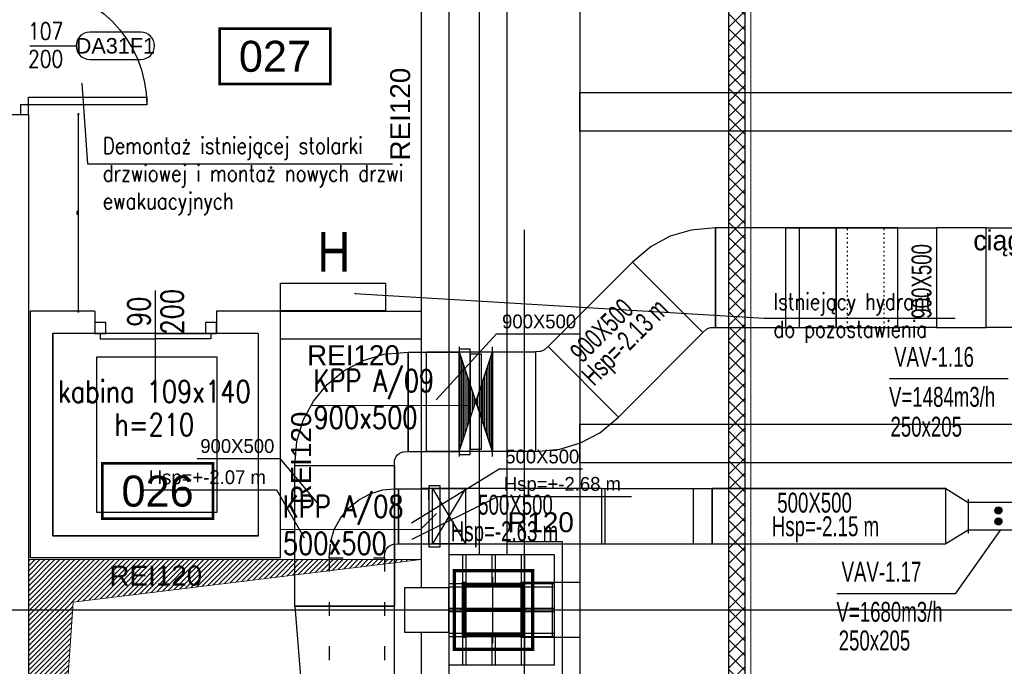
# Model space of a CAD drawing. Header units: centimetres. Extents: x -228435 to 46820, y -89367 to 152985.
# Tile 48 of 252: x -62818 to -53918, y 40490 to 46336. Entities that reach past the tile are written whole.
import ezdxf
from ezdxf.enums import TextEntityAlignment as Align

# ---------------------------------------------------------------- set-up
doc = ezdxf.new("R2010")
doc.units = ezdxf.units.CM
doc.header["$LTSCALE"] = 50
doc.header["$PDMODE"] = 35
doc.header["$PDSIZE"] = 0.1
for name, pattern in [('CADVENT_BELOW_FLOOR', [7.5, 6, -1.5]), ('CADVENT_HIDDEN', [0.8, 0.25, -0.55]), ('Kondygnacja  -0_5$0$HIDDEN', [9.525, 6.35, -3.175]), ('Kondygnacja  -0_5$0$HIDDEN2', [4.7625, 3.175, -1.5875]), ('Osie rzutów$0$DASHDOT2', [12.7, 6.35, -3.175, 0, -3.175])]:
    doc.linetypes.add(name, pattern=pattern)
doc.layers.get('0').update_dxf_attribs({"color": 8})
doc.layers.get('DEFPOINTS').update_dxf_attribs({"color": 8})
for name, color, linetype in [('01-103-Went PP_poziom-0_5$0$L_Nawiew', 3, 'Continuous'), ('bgde-nawiewEXP', 1, 'Continuous'), ('bgde-nawiewHIDDEN', 1, 'Continuous'), ('bgde-tekst', 7, 'Continuous'), ('bgde-wywiewEXP', 5, 'Continuous'), ('bgde-wywiewHIDDEN', 5, 'Continuous'), ('bgde_redukcja', 3, 'Continuous'), ('bgde_VAV', 7, 'Continuous'), ('bgde_wymiary tłumik VAV', 7, 'Continuous'), ('Kondygnacja  -0_5$0$ARCH_GK', 8, 'Continuous'), ('Kondygnacja  -0_5$0$ARCH_HYDRANTY', 8, 'Continuous'), ('Kondygnacja  -0_5$0$ARCH_INFO_ETYK_DRZWI', 8, 'Continuous'), ('Kondygnacja  -0_5$0$ARCH_INFO_ETYK_DRZWI_IST', 8, 'Continuous'), ('Kondygnacja  -0_5$0$ARCH_INFO_ODPORNOŚĆ OGNIOWA', 8, 'Continuous'), ('Kondygnacja  -0_5$0$ARCH_INFO_OPISY', 8, 'Continuous'), ('Kondygnacja  -0_5$0$ARCH_INFO_OPISY_IST', 8, 'Continuous'), ('Kondygnacja  -0_5$0$ARCH_KONSTR_POWYŻEJ RZUTU', 8, 'Kondygnacja  -0_5$0$HIDDEN'), ('Kondygnacja  -0_5$0$ARCH_KONSTR_POWYŻEJ RZUTU_IST', 8, 'Kondygnacja  -0_5$0$HIDDEN2'), ('Kondygnacja  -0_5$0$ARCH_MUROWANE_IST', 8, 'Continuous'), ('Kondygnacja  -0_5$0$ARCH_OKŁADZINA', 8, 'Continuous'), ('Kondygnacja  -0_5$0$ARCH_POMOCNICZE', 8, 'Continuous'), ('Kondygnacja  -0_5$0$ARCH_SŁUPY', 8, 'Continuous'), ('Kondygnacja  -0_5$0$ARCH_WIDOK_IST', 8, 'Continuous'), ('Kondygnacja  -0_5$0$ARCH_ŚLUSARKA_DRZWI', 8, 'Continuous'), ('Kondygnacja  -0_5$0$ARCH_ŚLUSARKA_DRZWI_IST', 8, 'Continuous'), ('Kondygnacja  -0_5$0$ARCH_ŻELBET_IST', 8, 'Continuous'), ('Osie rzutów$0$ARCH_INFO_OSIE_IST', 8, 'Osie rzutów$0$DASHDOT2'), ('Osie rzutów$0$ARCH_INFO_OSIE_OPISY_IST', 8, 'Continuous'), ('Pomieszczenia -05$0$ARCH_INFO_AREA_ETYKIETY_200', 8, 'Continuous')]:
    doc.layers.add(name, color=color, linetype=linetype)
for name, color, linetype, lineweight in [('bgde_AJ_specyfikacja', 2, 'Continuous', 30), ('bgde_klapy opis', 2, 'Continuous', 20), ('bgde_klapy p.poż.', 240, 'Continuous', 30), ('Kondygnacja  -0_5$0$ARCH_INFO_WYMIARY', 8, 'Continuous', 9), ('Kondygnacja  -0_5$0$ARCH_WIDOK', 8, 'Continuous', 13)]:
    doc.layers.add(name, color=color, linetype=linetype, lineweight=lineweight)
doc.styles.add('Kondygnacja  -0_5$0$Arial', font='ARIAL.TTF')
doc.styles.add('Kondygnacja  -0_5$0$EtykietaPow01', font='ARIALN.TTF')
doc.styles.add('Kondygnacja  -0_5$0$Romans', font='Romans.shx', dxfattribs={"width": 0.7})
doc.styles.add('Kondygnacja  -0_5$0$ROMANS-50-CM', font='romans.shx', dxfattribs={"width": 0.8, "height": 10})
doc.styles.add('Kondygnacja  -0_5$0$Standard', font='txt')
doc.styles.add('Pomieszczenia -05$0$Arial', font='ARIAL.TTF')
doc.styles.add('st rom', font='Romans.shx', dxfattribs={"width": 0.8})
doc.dimstyles.new('Kondygnacja  -0_5$0$ISO-25', dxfattribs={"dimtxt": 2.5, "dimasz": 2.5, "dimexe": 1.25, "dimexo": 0.625, "dimtad": 1, "dimtxsty": 'Kondygnacja  -0_5$0$Standard', "dimcen": 2.5, "dimadec": 0, "dimazin": 0, "dimtfac": 1, "dimtmove": 0, "dimatfit": 3, "dimfxl": 0, "dimarcsym": 0})
doc.dimstyles.new('Kondygnacja  -0_5$0$Wymiary 1-100', dxfattribs={"dimtxt": 12, "dimasz": 10, "dimexe": 5, "dimexo": 0, "dimgap": 4, "dimtad": 1, "dimrnd": 0.5, "dimzin": 12, "dimdsep": 46, "dimtxsty": 'Kondygnacja  -0_5$0$Romans', "dimblk": 'Kondygnacja  -0_5$0$_Oblique', "dimcen": 10, "dimdle": 10, "dimclrt": 55, "dimazin": 0, "dimtfac": 1, "dimtmove": 1, "dimatfit": 3, "dimfxl": 0, "dimtolj": 1, "dimtzin": 0, "dimarcsym": 0})
pattern_1 = [(45, (-6220.6425, -6150), (-0.67351921, 0.67351921), [])]

# ---------------------------------------------------------------- blocks, each defined once
blk = doc.blocks.new('Osie rzutów')
at = {"layer": 'Osie rzutów$0$ARCH_INFO_OSIE_IST', "ltscale": 10}
for p, q in [((6200, 12510), (6200, 4800)), ((6200, 12510), (6200, 4571.18)), ((6260, 12510), (6260, 4623.26)), ((6260, 8570), (6260, 8630)), ((4436.04, 8600), (15156.54, 8600)), ((6290, 8600), (6230, 8600))]:
    blk.add_line(p, q, dxfattribs=at)
blk = doc.blocks.new('Kondygnacja  -0_5$0$T-drzwi_prawe-200')
at = {"layer": 'Kondygnacja  -0_5$0$ARCH_INFO_ETYK_DRZWI'}
blk.add_line((0, 0), (60, 0), dxfattribs=at)
blk.add_lwpolyline([(143.7, 17.5), (77.5, 17.5, 1), (77.5, -17.5), (143.7, -17.5, 1)], format="xyb", close=True, dxfattribs=at)
at = {"layer": 'Kondygnacja  -0_5$0$ARCH_INFO_ETYK_DRZWI', "color": 1, "style": 'Kondygnacja  -0_5$0$Arial'}
blk.add_attdef('ADS_DRZWI:ODPORNOŚĆ_OGNIOWA', text='', height=20, rotation=90, dxfattribs=at).set_placement((-25.5, 0.1), align=Align.BOTTOM_CENTER)
at = {"layer": 'Kondygnacja  -0_5$0$ARCH_INFO_ETYK_DRZWI', "style": 'Kondygnacja  -0_5$0$Romans', "width": 0.8}
for tag, p in [('ADS_DRZWI:SZEROKOŚĆ', (20.5, 8)), ('ADS_DRZWI:WYSOKOŚĆ', (20.5, -28))]:
    blk.add_attdef(tag, text='', height=22, dxfattribs=at).set_placement(p, align=Align.CENTER)
at = {"layer": 'Kondygnacja  -0_5$0$ARCH_INFO_ETYK_DRZWI', "style": 'Kondygnacja  -0_5$0$Arial'}
blk.add_attdef('ADS_DRZWI:SYMBOL', text='', height=20, dxfattribs=at).set_placement((110.7, 0), align=Align.MIDDLE)
blk = doc.blocks.new('Kondygnacja  -0_5$0$_Dot')
at = {"color": 0, "linetype": 'ByBlock', "lineweight": -2}
blk.add_line((-0.5, 0), (-1, 0), dxfattribs=at)
at = {"color": 0, "linetype": 'ByBlock', "const_width": 0.5}
blk.add_lwpolyline([(-0.25, 0, 1), (0.25, 0, 1)], format="xyb", close=True, dxfattribs=at)
blk = doc.blocks.new('Kondygnacja  -0_5$0$_Oblique')
at = {"color": 0, "linetype": 'ByBlock', "lineweight": -2}
blk.add_line((-0.5, -0.5), (0.5, 0.5), dxfattribs=at)
blk = doc.blocks.new('*D148')
at = {"layer": 'DEFPOINTS', "color": 0}
for p in [(-59190, 47690), (5862.4, 47690), (6190, 43700)]:
    blk.add_point(p, dxfattribs=at)
at = {"layer": 'Kondygnacja  -0_5$0$ARCH_INFO_WYMIARY', "color": 0, "lineweight": -2}
for p, q in [((5854.4, 47690), (5867.4, 47690)), ((5862.4, 43690), (5862.4, 47700)), ((5870.4, 43700), (5857.4, 43700))]:
    blk.add_line(p, q, dxfattribs=at)
at = {"layer": 'Kondygnacja  -0_5$0$ARCH_INFO_WYMIARY', "color": 0, "lineweight": -2, "xscale": 10, "yscale": 10, "zscale": 10}
for p, rotation in [((5862.4, 47690), 90), ((5862.4, 43700), 270)]:
    blk.add_blockref('Kondygnacja  -0_5$0$_Oblique', p, dxfattribs=dict(at, rotation=rotation))
at = {"layer": 'Kondygnacja  -0_5$0$ARCH_INFO_WYMIARY', "color": 55, "insert": (5852.4, 45695), "char_height": 12, "attachment_point": 5, "rotation": 90, "style": 'Kondygnacja  -0_5$0$Romans'}
blk.add_mtext('\\A1;3990', dxfattribs=at)
blk = doc.blocks.new('*D149')
at = {"layer": 'DEFPOINTS', "color": 0}
for p in [(-62740, 45480), (-62286.1, 45480), (-62720, 43700)]:
    blk.add_point(p, dxfattribs=at)
at = {"layer": 'Kondygnacja  -0_5$0$ARCH_INFO_WYMIARY', "color": 0, "lineweight": -2}
for p, q in [((-62286.1, 43690), (-62286.1, 45490)), ((-62294.1, 45480), (-62281.1, 45480)), ((-62294.1, 43700), (-62281.1, 43700))]:
    blk.add_line(p, q, dxfattribs=at)
at = {"layer": 'Kondygnacja  -0_5$0$ARCH_INFO_WYMIARY', "color": 0, "lineweight": -2, "xscale": 10, "yscale": 10, "zscale": 10}
for p, rotation in [((-62286.1, 45480), 90), ((-62286.1, 43700), 270)]:
    blk.add_blockref('Kondygnacja  -0_5$0$_Oblique', p, dxfattribs=dict(at, rotation=rotation))
at = {"layer": 'Kondygnacja  -0_5$0$ARCH_INFO_WYMIARY', "color": 55, "insert": (-62296.1, 44590), "char_height": 12, "attachment_point": 5, "rotation": 90, "style": 'Kondygnacja  -0_5$0$Romans'}
blk.add_mtext('\\A1;1780', dxfattribs=at)
blk = doc.blocks.new('Kondygnacja  -0_5$0$słup 6.8.41')
at = {"layer": 'Kondygnacja  -0_5$0$ARCH_SŁUPY'}
h = blk.add_hatch(dxfattribs=at)
h.set_pattern_fill('ANSI31', color=256, scale=0.3, style=0)
h.set_pattern_definition(pattern_1)
h.paths.add_polyline_path([(14.82, 75), (11.82, 75), (11.82, 25), (14.82, 25)])
h = blk.add_hatch(dxfattribs=at)
h.set_pattern_fill('ANSI31', color=256, scale=0.3, style=0)
h.set_pattern_definition(pattern_1)
h.paths.add_polyline_path([(64.82, 71), (64.82, 74), (14.82, 74), (14.82, 71)])
h = blk.add_hatch(dxfattribs=at)
h.set_pattern_fill('ANSI31', color=256, scale=0.3, style=0)
h.set_pattern_definition(pattern_1)
h.paths.add_polyline_path([(67.82, 75), (64.82, 75), (64.82, 25), (67.82, 25)])
h = blk.add_hatch(dxfattribs=at)
h.set_pattern_fill('ANSI31', color=256, scale=0.3, style=0)
h.set_pattern_definition(pattern_1)
h.paths.add_polyline_path([(64.82, 48.5), (64.82, 51.5), (14.82, 51.5), (14.82, 48.5)])
h = blk.add_hatch(dxfattribs=at)
h.set_pattern_fill('ANSI31', color=256, scale=0.3, style=0)
h.set_pattern_definition(pattern_1)
h.paths.add_polyline_path([(64.82, 26), (64.82, 29), (14.82, 29), (14.82, 26)])
at = {"layer": 'Kondygnacja  -0_5$0$ARCH_POMOCNICZE'}
blk.add_lwpolyline([(94.82, 100), (94.82, 0), (-0.18, 0), (-0.18, 100)], close=True, dxfattribs=at)
for points in [[(11.82, 100), (11.82, 75)], [(14.82, 100), (14.82, 75)], [(38.32, 100), (38.32, 74)], [(41.32, 100), (41.32, 74)], [(64.82, 100), (64.82, 75)], [(67.82, 100), (67.82, 75)], [(-0.18, 74), (11.82, 74)], [(67.82, 74), (94.82, 74)], [(-0.18, 71), (11.82, 71)], [(67.82, 71), (94.82, 71)], [(-0.18, 51.5), (11.82, 51.5)], [(-0.18, 48.5), (11.82, 48.5)], [(67.82, 51.5), (94.82, 51.5)], [(67.82, 48.5), (94.82, 48.5)], [(-0.18, 29), (11.82, 29)], [(67.82, 29), (94.82, 29)], [(-0.18, 26), (11.82, 26)], [(11.82, 25), (11.82, 0)], [(14.82, 25), (14.82, 0)], [(38.32, 26), (38.32, 0)], [(41.32, 26), (41.32, 0)], [(64.82, 25), (64.82, 0)], [(67.82, 26), (94.82, 26)], [(67.82, 25), (67.82, 0)]]:
    blk.add_lwpolyline(points, dxfattribs=at)
at = {"layer": 'Kondygnacja  -0_5$0$ARCH_SŁUPY'}
for p, q in [((14.82, 51.5), (64.82, 51.5)), ((64.82, 48.5), (14.82, 48.5))]:
    blk.add_line(p, q, dxfattribs=at)
at = {"layer": 'Kondygnacja  -0_5$0$ARCH_SŁUPY', "const_width": 3}
blk.add_lwpolyline([(4.32, 85.5), (75.32, 85.5), (75.32, 14.5), (4.32, 14.5)], close=True, dxfattribs=at)
at = {"layer": 'Kondygnacja  -0_5$0$ARCH_SŁUPY'}
for points in [[(11.82, 75), (14.82, 75), (14.82, 25), (11.82, 25)], [(64.82, 75), (67.82, 75), (67.82, 25), (64.82, 25)]]:
    blk.add_lwpolyline(points, close=True, dxfattribs=at)
for points in [[(64.82, 74), (14.82, 74)], [(14.82, 71), (64.82, 71)], [(64.82, 29), (14.82, 29)], [(14.82, 26), (64.82, 26)]]:
    blk.add_lwpolyline(points, dxfattribs=at)
blk = doc.blocks.new('Kondygnacja  -0_5$0$konstrukcja istniejąca -0.5')
at = {"layer": 'Kondygnacja  -0_5$0$ARCH_KONSTR_POWYŻEJ RZUTU_IST', "ltscale": 10}
for p, q in [((6288.46, 4975), (6288.46, 12225)), ((6288.46, 8575), (6288.46, 8625)), ((6288.46, 8625), (6338.46, 8625)), ((6338.46, 8575), (6288.46, 8575))]:
    blk.add_line(p, q, dxfattribs=at)
for points in [[(6338.46, 9775), (6338.46, 8625)], [(7382, 9032.89), (6338.46, 9032.89), (6338.46, 9067.89), (7382, 9067.89)], [(6313.46, 8625), (6313.46, 8575)], [(6338.46, 8625), (6338.46, 8575)], [(6338.46, 8575), (6338.46, 7425)]]:
    blk.add_lwpolyline(points, dxfattribs=at)
at = {"layer": 'Kondygnacja  -0_5$0$ARCH_KONSTR_POWYŻEJ RZUTU_IST', "ltscale": 10, "elevation": 0}
blk.add_lwpolyline([(7382, 8732.89), (6338.46, 8732.89), (6338.46, 8767.89), (7382, 8767.89)], dxfattribs=at)
blk = doc.blocks.new('Pomieszczenia -05$0$etykieta_numer')
at = {"color": 0, "linetype": 'ByBlock', "const_width": 2.44}
blk.add_lwpolyline([(-50, -50), (-50, 0), (50, 0), (50, -50)], close=True, dxfattribs=at)
at = {"color": 0, "linetype": 'ByBlock', "style": 'Pomieszczenia -05$0$Arial'}
blk.add_attdef('AECAREA:NUMBER', text='', height=28, dxfattribs=at).set_placement((0, -25), align=Align.MIDDLE)
blk = doc.blocks.new('06')
at = {"layer": 'bgde_VAV', "color": 3, "linetype": 'Continuous', "lineweight": -2}
for p, q in [((-54870.1, 68405), (-54870.1, 68375)), ((-54870.1, 68375), (-54870.1, 68125)), ((-54320.1, 68375), (-54320.1, 68405)), ((-54320.1, 68125), (-54320.1, 68375)), ((-54870.1, 68125), (-54870.1, 68095)), ((-54320.1, 68095), (-54320.1, 68125))]:
    blk.add_line(p, q, dxfattribs=at)
at = {"layer": 'bgde_VAV', "color": 3, "linetype": 'ByBlock', "lineweight": -2}
for p, q in [((-54320.1, 68375), (-54870.1, 68375)), ((-54320.1, 68125), (-54870.1, 68125))]:
    blk.add_line(p, q, dxfattribs=at)
at = {"layer": 'bgde_VAV', "color": 3, "linetype": 'Continuous', "lineweight": -3}
for p, q in [((-54595.1, 68303.2), (-54627.1, 68303.2)), ((-54595.1, 68303.2), (-54625.5, 68313.1)), ((-54595.1, 68303.2), (-54625.5, 68293.3)), ((-54595.1, 68303.2), (-54621, 68322)), ((-54595.1, 68303.2), (-54621, 68284.4)), ((-54595.1, 68303.2), (-54613.9, 68329.1)), ((-54595.1, 68303.2), (-54613.9, 68277.3)), ((-54595.1, 68303.2), (-54605, 68333.7)), ((-54595.1, 68303.2), (-54605, 68272.8)), ((-54595.1, 68303.2), (-54595.1, 68335.2)), ((-54595.1, 68303.2), (-54585.2, 68333.7)), ((-54595.1, 68303.2), (-54576.3, 68329.1)), ((-54595.1, 68303.2), (-54569.2, 68322)), ((-54595.1, 68303.2), (-54564.7, 68313.1)), ((-54595.1, 68303.2), (-54563.1, 68303.2)), ((-54595.1, 68303.2), (-54564.7, 68293.3)), ((-54595.1, 68303.2), (-54569.2, 68284.4)), ((-54595.1, 68303.2), (-54576.3, 68277.3)), ((-54595.1, 68303.2), (-54585.2, 68272.8)), ((-54595.1, 68303.2), (-54595.1, 68271.2)), ((-54595.1, 68203.2), (-54627.1, 68203.2)), ((-54595.1, 68203.2), (-54625.5, 68213.1)), ((-54595.1, 68203.2), (-54625.5, 68193.3)), ((-54595.1, 68203.2), (-54621, 68222)), ((-54595.1, 68203.2), (-54621, 68184.4)), ((-54595.1, 68203.2), (-54613.9, 68229.1)), ((-54595.1, 68203.2), (-54613.9, 68177.3)), ((-54595.1, 68203.2), (-54605, 68233.7)), ((-54595.1, 68203.2), (-54605, 68172.8)), ((-54595.1, 68203.2), (-54595.1, 68235.2)), ((-54595.1, 68203.2), (-54585.2, 68233.7)), ((-54595.1, 68203.2), (-54576.3, 68229.1)), ((-54595.1, 68203.2), (-54569.2, 68222)), ((-54595.1, 68203.2), (-54564.7, 68213.1)), ((-54595.1, 68203.2), (-54563.1, 68203.2)), ((-54595.1, 68203.2), (-54564.7, 68193.3)), ((-54595.1, 68203.2), (-54569.2, 68184.4)), ((-54595.1, 68203.2), (-54576.3, 68177.3)), ((-54595.1, 68203.2), (-54585.2, 68172.8)), ((-54595.1, 68203.2), (-54595.1, 68171.2))]:
    blk.add_line(p, q, dxfattribs=at)
for centre in [(-54595.1, 68303.2), (-54595.1, 68203.2)]:
    blk.add_ellipse(centre, major_axis=(32, 0), ratio=1, start_param=-1.570796, end_param=4.712389, dxfattribs=at)
blk = doc.blocks.new('*U501')
at = {"linetype": 'Continuous', "lineweight": -2}
for p, q in [((-150, 450), (-150, 495)), ((-150, -450), (-150, 450)), ((150, 495), (150, 450)), ((150, 450), (150, -450)), ((-150, -495), (-150, -450)), ((150, -450), (150, -495))]:
    blk.add_line(p, q, dxfattribs=at)
at = {"linetype": 'Continuous', "lineweight": -3}
for p, q in [((-150, -450), (150, 450)), ((150, -450), (-150, 450)), ((-142.875, -428.625), (-142.875, 428.625)), ((-127, -381), (-127, 381)), ((-50, 430), (50, 430)), ((-50, -430), (-50, 430)), ((50, 430), (50, -430)), ((127, -381), (127, 381)), ((142.875, -428.625), (142.875, 428.625)), ((-111.125, -333.375), (-111.125, 333.375)), ((-95.25, -285.75), (-95.25, 285.75)), ((95.25, -285.75), (95.25, 285.75)), ((111.125, -333.375), (111.125, 333.375)), ((-79.375, -238.125), (-79.375, 238.125)), ((-63.5, -190.5), (-63.5, 190.5)), ((63.5, -190.5), (63.5, 190.5)), ((79.375, -238.125), (79.375, 238.125)), ((-47.625, -142.875), (-47.625, 142.875)), ((-31.75, -95.25), (-31.75, 95.25)), ((31.75, -95.25), (31.75, 95.25)), ((47.625, -142.875), (47.625, 142.875)), ((-15.875, -47.625), (-15.875, 47.625)), ((15.875, -47.625), (15.875, 47.625)), ((50, -430), (-50, -430))]:
    blk.add_line(p, q, dxfattribs=at)
at = {"color": 0, "linetype": 'ByBlock', "lineweight": -2}
for p, q in [((150, 450), (-150, 450)), ((-150, -450), (150, -450))]:
    blk.add_line(p, q, dxfattribs=at)
blk = doc.blocks.new('*a570')
at = {"layer": 'bgde-tekst'}
blk.add_line((0, 0), (749.2, 0), dxfattribs=at)
blk = doc.blocks.new('*a571')
at = {"layer": 'bgde-tekst'}
blk.add_line((0, 0), (749.2, 0), dxfattribs=at)
blk = doc.blocks.new('*a572')
at = {"layer": 'bgde-tekst'}
blk.add_line((0, 0), (749.2, 0), dxfattribs=at)
blk = doc.blocks.new('*a599')
at = {"layer": 'bgde-tekst'}
blk.add_line((0, 0), (1205, 0), dxfattribs=at)
blk = doc.blocks.new('*a600')
at = {"layer": 'bgde-tekst'}
blk.add_line((0, 0), (1205, 0), dxfattribs=at)
blk = doc.blocks.new('A$C093B0ABC')
at = {"layer": 'bgde-nawiewEXP', "linetype": 'CADVENT_BELOW_FLOOR', "elevation": 348}
for points in [[(1080.88, 3730.65), (1082.81, 3752.66), (1088.5, 3771.42), (1097.74, 3788.71), (1110.17, 3803.86), (1125.33, 3816.3), (1142.62, 3825.54), (1161.38, 3831.23), (1183.38, 3833.15), (1183.38, 3743.15), (1229.49, 3743.15)], [(1080.88, 3730.65), (1170.88, 3730.65), (1171.08, 3735.1), (1171.65, 3736.98), (1172.57, 3738.71), (1173.81, 3740.22), (1175.33, 3741.47), (1177.06, 3742.39), (1178.93, 3742.96), (1183.38, 3743.15), (1183.38, 3833.15), (1229.49, 3833.15)], [(1080.88, 3603.45), (1080.88, 3730.65), (1170.88, 3730.65), (1170.88, 3603.45), (1080.88, 3603.45), (1090.88, 3479.43), (1170.88, 3479.43), (1170.88, 3603.45)], [(1080.88, 3603.45), (1170.88, 3603.45), (1170.88, 3730.65)]]:
    blk.add_lwpolyline(points, dxfattribs=at)
blk.add_lwpolyline([(1229.49, 3740.65), (1239.49, 3740.65), (1239.49, 3835.65), (1229.49, 3835.65)], close=True, dxfattribs=at)
at = {"layer": 'bgde-nawiewHIDDEN', "linetype": 'CADVENT_HIDDEN', "elevation": 348}
for points in [[(1229.49, 3740.65), (1239.49, 3740.65), (1239.49, 3835.65), (1229.49, 3835.65)], [(1229.49, 3835.65), (1229.49, 3835.65)], [(1239.49, 3835.65), (1239.49, 3835.65)], [(1229.49, 3740.65), (1229.49, 3740.65)], [(1239.49, 3740.65), (1239.49, 3740.65)]]:
    blk.add_lwpolyline(points, close=True, dxfattribs=at)
blk.add_lwpolyline([(1229.49, 3743.15), (1229.49, 3833.15)], dxfattribs=at)
at = {"layer": 'bgde-tekst', "elevation": 348}
for points in [[(1263.26, 3849.57), (1208.54, 3790.08), (1208.54, 3790.08)], [(1067.39, 3736.92), (1101.92, 3695.67), (1101.92, 3695.67)], [(1266.11, 3727.5), (1186.42, 3678.57), (1186.42, 3678.57)], [(1064.39, 3708.72), (1089.22, 3665.31), (1089.22, 3665.31)], [(1264.81, 3702.69), (1186.73, 3663.55), (1186.73, 3663.55)]]:
    blk.add_lwpolyline(points, dxfattribs=at)
at = {"layer": 'bgde-wywiewEXP', "linetype": 'CADVENT_BELOW_FLOOR', "elevation": 348}
blk.add_lwpolyline([(1202.16, 3657.13), (1212.16, 3657.13), (1212.16, 3712.13), (1202.16, 3712.13)], close=True, dxfattribs=at)
for points in [[(1170.88, 3659.48), (1174.49, 3659.63), (1174.49, 3709.63), (1202.16, 3709.63)], [(1170.88, 3709.34), (1174.49, 3709.63), (1174.49, 3659.63), (1202.16, 3659.63)]]:
    blk.add_lwpolyline(points, dxfattribs=at)
at = {"layer": 'bgde-wywiewHIDDEN', "linetype": 'CADVENT_HIDDEN', "elevation": 348}
for points in [[(1202.16, 3657.13), (1212.16, 3657.13), (1212.16, 3712.13), (1202.16, 3712.13)], [(1202.16, 3712.13), (1202.16, 3712.13)], [(1212.16, 3712.13), (1212.16, 3712.13)], [(1202.16, 3657.13), (1202.16, 3657.13)], [(1212.16, 3657.13), (1212.16, 3657.13)]]:
    blk.add_lwpolyline(points, close=True, dxfattribs=at)
for points in [[(1111.99, 3647.13), (1113.14, 3661.34), (1116.56, 3672.59), (1122.1, 3682.97), (1129.56, 3692.06), (1138.66, 3699.52), (1149.03, 3705.06), (1160.29, 3708.48), (1170.88, 3709.34)], [(1202.16, 3659.63), (1202.16, 3709.63)], [(1111.99, 3647.13), (1161.99, 3647.13), (1162.18, 3651.58), (1162.75, 3653.46), (1163.68, 3655.19), (1164.92, 3656.7), (1166.43, 3657.95), (1168.16, 3658.87), (1170.04, 3659.44), (1170.88, 3659.48)], [(1111.99, 3647.13), (1111.99, 3229.53), (1161.99, 3229.53)], [(1111.99, 3647.13), (1161.99, 3647.13), (1161.99, 3229.53)], [(1161.99, 3647.13), (1161.99, 3647.13)]]:
    blk.add_lwpolyline(points, dxfattribs=at)
at = {"layer": 'bgde-tekst', "xscale": 0.09999999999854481, "yscale": 0.1000000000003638, "zscale": 0.1000000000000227}
for name, p in [('*a570', (1263.26, 3849.57, 348)), ('*a572', (992.47, 3736.92, 348)), ('*a571', (1266.11, 3727.5, 348)), ('*a599', (943.89, 3708.72, 348)), ('*a600', (1264.81, 3702.69, 348))]:
    blk.add_blockref(name, p, dxfattribs=at)
at = {"layer": 'bgde-tekst'}
for s, p in [('900X500', (1268.26, 3854.57, 348)), ('500X500', (1271.11, 3732.5, 348)), ('Hsp=+-2.68 m ', (1269.81, 3707.69, 348))]:
    blk.add_text(s, height=12.5, dxfattribs=at).set_placement(p)
for s, p in [('900X500', (1062.39, 3741.92, 348)), ('Hsp=+-2.07 m ', (1059.39, 3713.72, 348))]:
    blk.add_text(s, height=12.5, dxfattribs=at).set_placement(p, align=Align.RIGHT)

msp = doc.modelspace()

# ---------------------------------------------------------------- hatches: boundary and pattern name
at = {"layer": 'Kondygnacja  -0_5$0$ARCH_GK', "linetype": 'Continuous', "lineweight": -3}
h = msp.add_hatch(dxfattribs=at)
h.set_pattern_fill('ANSI37', color=256, scale=30, style=0)
h.set_pattern_definition([(45, (-121140, -45000), (-67.35192, 67.35192), []), (135, (-121140, -45000), (-67.35192, -67.35192), [])])
h.paths.add_polyline_path([(-56410, 4850), (-56260, 4850), (-56260, 53640), (-56376.667, 53640), (-56410, 53540)], flags=0)
h.paths.add_polyline_path([(-56410, 53740), (-56376.667, 53640), (-56260, 53640), (-56260, 56010), (-56410, 56160)], flags=0)
at = {"layer": 'Kondygnacja  -0_5$0$ARCH_WIDOK'}
h = msp.add_hatch(dxfattribs=at)
h.set_pattern_fill('ANSI31', color=256, scale=10, angle=-180, style=0)
h.set_pattern_definition([(225, (-121140, -26345), (22.45064, -22.45064), [])])
h.paths.add_polyline_path([(-62740, 35200), (-62740, 41455), (-59190, 41455), (-62335.997, 41070.735)])

# ---------------------------------------------------------------- linework, layer by layer
at = {"layer": 'bgde-nawiewEXP', "linetype": 'Continuous'}
for points in [[(-57279.017, 44143.337), (-56642.621, 43506.941), (-56609.789, 43537.056), (-56592.499, 43546.297), (-56573.738, 43551.988), (-56529.228, 43553.91), (-56529.237, 44453.91), (-56749.319, 44434.695), (-56936.914, 44377.789), (-57109.802, 44285.378)], [(-56529.233, 44453.908), (-56529.233, 43553.908), (-55893.228, 43553.908), (-55893.228, 44453.908)], [(-54879.053, 43553.774), (-54879.053, 44453.774), (-54531.999, 44453.774), (-54531.999, 43553.774)], [(-54531.999, 43553.774), (-54081.999, 43553.774), (-54081.999, 44453.774), (-54531.999, 44453.774)], [(-54081.999, 43553.774), (-54081.999, 44453.774), (-52428.018, 44453.774), (-52428.018, 43553.774), (-51978.018, 43603.774), (-51978.018, 44403.774), (-52428.018, 44453.774), (-52428.018, 43553.774)], [(-58041.988, 43380.366), (-57405.592, 42743.969), (-56642.621, 43506.941), (-57279.017, 44143.337)], [(-58155.377, 42433.399), (-57935.285, 42452.613), (-57747.69, 42509.52), (-57574.802, 42601.93), (-57405.594, 42743.964), (-58041.983, 43380.367), (-58074.815, 43350.253), (-58092.105, 43341.011), (-58110.866, 43335.32), (-58155.377, 43333.399)], [(-59140.573, 42433.399), (-59140.573, 43333.399), (-58155.377, 43333.399), (-58155.377, 42433.399)]]:
    msp.add_lwpolyline(points, close=True, dxfattribs=at)
for points in [[(-55893.231, 43553.908), (-55893.231, 43553.868), (-55769.126, 43553.859), (-55769.126, 44453.859), (-55893.231, 44453.868)], [(-55893.228, 44453.901), (-55893.226, 44453.934), (-55336.113, 44453.892), (-55769.126, 44453.859)], [(-55769.126, 43553.859), (-55769.126, 44453.859), (-55336.113, 44453.892), (-55003.156, 44453.816), (-55436.168, 44453.784), (-55436.168, 43553.784), (-54879.056, 43553.742), (-54879.053, 43553.774)], [(-55769.126, 43553.859), (-55436.168, 43553.784), (-55436.168, 44453.784), (-54879.056, 44453.742), (-54879.051, 44453.807), (-55003.156, 44453.816), (-55436.168, 44453.784), (-55769.126, 44453.859)], [(-54879.056, 43553.742), (-54879.056, 44453.742)], [(-54879.051, 44453.774), (-54879.051, 44453.807)], [(-54879.053, 43553.774), (-54879.056, 43553.742)]]:
    msp.add_lwpolyline(points, dxfattribs=at)
at = {"layer": 'bgde-nawiewHIDDEN', "linetype": 'CADVENT_HIDDEN'}
for points in [[(-55893.231, 43553.908), (-55893.231, 44453.868), (-55893.228, 44453.901)], [(-55769.126, 43553.859), (-55336.113, 43553.892), (-55336.113, 44453.892)], [(-55436.168, 43553.784), (-55003.156, 43553.816), (-55003.156, 44453.816)], [(-54879.053, 43553.774), (-54879.051, 43553.807), (-54879.051, 44453.774)]]:
    msp.add_lwpolyline(points, dxfattribs=at)
for points in [[(-54879.053, 44453.774), (-54879.053, 44453.774)], [(-54879.053, 43553.774), (-54879.053, 43553.774)]]:
    msp.add_lwpolyline(points, close=True, dxfattribs=at)
at = {"layer": 'bgde-wywiewEXP', "linetype": 'Continuous'}
for points in [[(-59190.003, 41596.494), (-57556.938, 41596.494), (-57556.938, 42096.494), (-59190.003, 42096.494)], [(-54445.651, 42096.494), (-54245.651, 41971.494), (-54245.651, 41721.494), (-54445.651, 41596.494)]]:
    msp.add_lwpolyline(points, close=True, dxfattribs=at)
for points in [[(-57556.938, 41596.494), (-57556.938, 42096.494), (-56557.428, 42096.494), (-56557.428, 41596.494), (-56557.428, 42096.494), (-54445.651, 42096.494)], [(-57526.938, 41596.494), (-57526.938, 42096.494)], [(-56725.772, 41596.494), (-56725.772, 42096.494)], [(-54445.651, 42096.494), (-56557.428, 42096.494)], [(-57556.938, 41596.494), (-54445.651, 41596.494)]]:
    msp.add_lwpolyline(points, dxfattribs=at)
at = {"layer": 'bgde_klapy opis'}
for p, q in [((-60175.336, 42848.197), (-58758.826, 42848.197)), ((-59195.12, 41726.909), (-59051.508, 41870.521)), ((-60462.738, 41726.909), (-59195.12, 41726.909))]:
    msp.add_line(p, q, dxfattribs=at)
at = {"layer": 'bgde_klapy p.poż.'}
for p, q in [((-58844.638, 43333.141, 43.71), (-58544.638, 42433.141, 43.71)), ((-58844.638, 42433.141, 43.71), (-58544.638, 43333.141, 43.71)), ((-59087.932, 42097.938, -457.769), (-58787.932, 41597.938, -457.769)), ((-58787.932, 42097.938, -457.769), (-59087.932, 41597.938, -457.769))]:
    msp.add_line(p, q, dxfattribs=at)
for points, elevation in [([(-58844.638, 43333.141), (-58544.638, 43333.141), (-58544.638, 42433.141), (-58844.638, 42433.141)], 43.71), ([(-59087.932, 42097.938), (-58787.932, 42097.938), (-58787.932, 41597.938), (-59087.932, 41597.938)], -457.769)]:
    msp.add_lwpolyline(points, close=True, dxfattribs=dict(at, elevation=elevation))
at = {"layer": 'bgde_VAV'}
for p, q in [((-53883.327, 43089.818, 21.417), (-54956.507, 43089.818, 21.417)), ((-54358.489, 41146.645), (-53952.069, 41721.494)), ((-54358.489, 41146.645), (-55431.67, 41146.645))]:
    msp.add_line(p, q, dxfattribs=at)
at = {"layer": 'Kondygnacja  -0_5$0$ARCH_GK', "linetype": 'Continuous', "lineweight": -3}
for p, q in [((-56260, 4850), (-56260, 56010)), ((-56410, 53540), (-56410, 4850))]:
    msp.add_line(p, q, dxfattribs=at)
at = {"layer": 'Kondygnacja  -0_5$0$ARCH_HYDRANTY', "elevation": 3300}
msp.add_lwpolyline([(-60460, 43705.401), (-60460, 43955.401), (-59510, 43955.401), (-59510, 43705.401)], close=True, dxfattribs=at)
at = {"layer": 'Kondygnacja  -0_5$0$ARCH_MUROWANE_IST', "ltscale": 4}
for p, q in [((-63050, 45480), (-62740, 45480)), ((-62740, 45480), (-62740, 39810)), ((-60460, 43700), (-59190, 43700)), ((-60460, 43450), (-59190, 43450)), ((-59190, 40800), (-59190, 35200)), ((-58940, 40800), (-58940, 35200))]:
    msp.add_line(p, q, dxfattribs=at)
at = {"layer": 'Kondygnacja  -0_5$0$ARCH_OKŁADZINA'}
msp.add_lwpolyline([(-58415, 41620), (-57915.391, 41620), (-57915.391, 40380), (-58940, 40380)], dxfattribs=at)
at = {"layer": 'Kondygnacja  -0_5$0$ARCH_WIDOK'}
msp.add_line((-56210, 55960), (-56210, 4850), dxfattribs=at)
msp.add_lwpolyline([(-62740, 35200), (-62740, 41455), (-59190, 41455), (-62335.997, 41070.735), (-62740, 35200)], dxfattribs=at)
at = {"layer": 'Kondygnacja  -0_5$0$ARCH_WIDOK_IST'}
for points in [[(-62520, 41670), (-60660, 41670), (-60660, 43500), (-62520, 43500)], [(-62124.383, 41885), (-61034.383, 41885), (-61034.383, 43285), (-62124.383, 43285)]]:
    msp.add_lwpolyline(points, close=True, dxfattribs=at)
at = {"layer": 'Kondygnacja  -0_5$0$ARCH_ŚLUSARKA_DRZWI', "linetype": 'Continuous', "lineweight": -3}
for points in [[(-62740, 45565), (-62740, 45635), (-61670, 45635), (-61670, 45565)], [(-62810, 45565), (-62810, 45480), (-62740, 45480), (-62740, 45565)]]:
    msp.add_lwpolyline(points, close=True, dxfattribs=at)
at = {"layer": 'Kondygnacja  -0_5$0$ARCH_ŚLUSARKA_DRZWI', "linetype": 'Continuous', "lineweight": -3, "extrusion": (0, 0, -1)}
msp.add_arc((62740, 45565), 1070, 90, 180, dxfattribs=at)
at = {"layer": 'Kondygnacja  -0_5$0$ARCH_ŚLUSARKA_DRZWI_IST'}
msp.add_line((-61590, 43062.191), (-61590, 43887.809), dxfattribs=at)
for points in [[(-62140, 43500), (-62040, 43500), (-62040, 43600), (-62140, 43600)], [(-61140, 43500), (-61040, 43500), (-61040, 43600), (-61140, 43600)], [(-62090, 43450), (-61590, 43450), (-61590, 43500), (-62090, 43500)], [(-61090, 43450), (-61590, 43450), (-61590, 43500), (-61090, 43500)]]:
    msp.add_lwpolyline(points, close=True, dxfattribs=at)
at = {"layer": 'Kondygnacja  -0_5$0$ARCH_ŻELBET_IST', "ltscale": 4}
for p, q in [((-58415, 52500), (-58415, 41500)), ((-58665, 50800), (-58665, 41500)), ((-59190, 46800), (-59190, 41200)), ((-58940, 46800), (-58940, 41200)), ((-62720, 41470), (-62720, 43700)), ((-62140, 43700), (-62720, 43700)), ((-62140, 43700), (-62140, 43500)), ((-60460, 43700), (-61040, 43700)), ((-61040, 43700), (-61040, 43500)), ((-60460, 41470), (-60460, 43700)), ((-62520, 41670), (-62520, 43500)), ((-62140, 43500), (-62520, 43500)), ((-60660, 43500), (-61040, 43500)), ((-60660, 41670), (-60660, 43500)), ((-60660, 41670), (-62520, 41670)), ((-60460, 41470), (-62720, 41470))]:
    msp.add_line(p, q, dxfattribs=at)
msp.add_lwpolyline([(-59340, 40800), (-58940, 40800), (-58940, 41200), (-59340, 41200)], close=True, dxfattribs=at)

# ---------------------------------------------------------------- block references
at = {"layer": '01-103-Went PP_poziom-0_5$0$L_Nawiew', "extrusion": (-1.22465e-16, 0, -1)}
msp.add_blockref('*U501', (58694.638, 42883.141, -43.71), dxfattribs=at)
at = {"layer": 'bgde_redukcja'}
msp.add_blockref('06', (624.444, -26403.471), dxfattribs=at)
at = {"layer": 'bgde_wymiary tłumik VAV', "xscale": 10, "yscale": 10, "zscale": 10}
msp.add_blockref('A$C093B0ABC', (-71140, 5000), dxfattribs=at)
at = {"layer": 'Kondygnacja  -0_5$0$ARCH_INFO_ETYK_DRZWI', "linetype": 'Continuous', "lineweight": -3, "xscale": 7, "yscale": 7, "zscale": 7}
msp.add_blockref('Kondygnacja  -0_5$0$T-drzwi_prawe-200', (-62727.622, 46100), dxfattribs=at).add_auto_attribs({'ADS_DRZWI:ODPORNOŚĆ_OGNIOWA': 'EI30', 'ADS_DRZWI:SZEROKOŚĆ': '107', 'ADS_DRZWI:SYMBOL': 'DA31F1', 'ADS_DRZWI:WYSOKOŚĆ': '200'})
at = {"layer": 'Kondygnacja  -0_5$0$ARCH_KONSTR_POWYŻEJ RZUTU', "xscale": 10, "yscale": 10, "zscale": 10}
msp.add_blockref('Kondygnacja  -0_5$0$konstrukcja istniejąca -0.5', (-121140, -45000), dxfattribs=at)
at = {"layer": 'Kondygnacja  -0_5$0$ARCH_SŁUPY', "xscale": 10, "yscale": 10, "zscale": 10}
msp.add_blockref('Kondygnacja  -0_5$0$słup 6.8.41', (-58933.575, 40500), dxfattribs=at)
at = {"layer": 'Osie rzutów$0$ARCH_INFO_OSIE_OPISY_IST', "xscale": 10, "yscale": 10, "zscale": 10}
msp.add_blockref('Osie rzutów', (-121140, -45000), dxfattribs=at)
at = {"layer": 'Pomieszczenia -05$0$ARCH_INFO_AREA_ETYKIETY_200', "linetype": 'Continuous', "lineweight": -3, "xscale": 10, "yscale": 10, "zscale": 10}
for p, values in [((-60510.816, 46255.096), {'AECAREA:NUMBER': '027'}), ((-61571.579, 42324.57), {'AECAREA:NUMBER': '026'})]:
    msp.add_blockref('Pomieszczenia -05$0$etykieta_numer', p, dxfattribs=at).add_auto_attribs(values)

# ---------------------------------------------------------------- texts
at = {"layer": 'bgde-tekst', "width": 0.7}
for s, rotation, p in [('900X500', 90, (-54576.283, 43633.106)), ('900X500', 90, (-54576.283, 43633.106, 1920)), ('900X500', 45, (-57732.393, 43225.012)), ('900X500', 45, (-57732.393, 43225.012, 1920)), ('Hsp=-2.13 m ', 45, (-57627.683, 43016.154)), ('Hsp=-2.13 m ', 45, (-57627.683, 43016.154, 1920))]:
    msp.add_text(s, height=180, rotation=rotation, dxfattribs=at).set_placement(p)
for s, p in [('500X500', (-58673.447, 41861.329)), ('500X500', (-58673.447, 41861.329, 1920)), ('500X500', (-55969.954, 41879.971)), ('500X500', (-55969.954, 41879.971, 1920)), ('Hsp=-2.15 m ', (-56018.995, 41666.446)), ('Hsp=-2.15 m ', (-56018.995, 41666.446, 1920)), ('Hsp=-2.63 m ', (-58920.537, 41620.917)), ('Hsp=-2.63 m ', (-58920.537, 41620.917, 1920))]:
    msp.add_text(s, height=180, dxfattribs=at).set_placement(p)
at = {"layer": 'bgde_AJ_specyfikacja', "insert": (-54197.84, 44431.053, 1920), "char_height": 180, "width": 1505.25105, "attachment_point": 1}
msp.add_mtext('ciąg -0,5-12', dxfattribs=at)
at = {"layer": 'bgde_klapy opis', "char_height": 200, "attachment_point": 1, "style": 'st rom'}
for s, insert, width in [('KPP A/09\\P900x500', (-60161.843, 43172.764), 1816.21016), ('KPP A/08\\P500x500', (-60438.698, 42035.036), 1567.03575)]:
    msp.add_mtext(s, dxfattribs=dict(at, insert=insert, width=width))
at = {"layer": 'bgde_VAV', "width": 0.7}
for s, p in [('VAV-1.16', (-54913.564, 43198.121, 1941.417)), ('V=1484m3/h', (-54959.973, 42836.313, 1941.417)), ('VAV-1.17', (-55388.727, 41254.948, 1920)), ('V=1680m3/h', (-55435.136, 40893.14, 1920))]:
    msp.add_text(s, height=180, dxfattribs=at).set_placement(p)
at = {"layer": 'bgde_wymiary tłumik VAV', "width": 0.7}
for p in [(-54946.567, 42566.635, 1920), (-55414.783, 40634.199, 1920)]:
    msp.add_text('250x205', height=180, dxfattribs=at).set_placement(p)
at = {"layer": 'Kondygnacja  -0_5$0$ARCH_HYDRANTY', "style": 'Kondygnacja  -0_5$0$EtykietaPow01'}
msp.add_attdef('H', text='001', height=360, dxfattribs=at).set_placement((-59977.303, 44236.998, 3300), align=Align.MIDDLE)
at = {"layer": 'Kondygnacja  -0_5$0$ARCH_INFO_ETYK_DRZWI_IST', "insert": (-61590, 43695.964), "char_height": 200, "width": 100, "attachment_point": 5, "rotation": 90, "line_spacing_factor": 0.9, "style": 'Kondygnacja  -0_5$0$ROMANS-50-CM'}
msp.add_mtext('90\\P200', dxfattribs=at)
at = {"layer": 'Kondygnacja  -0_5$0$ARCH_INFO_ODPORNOŚĆ OGNIOWA', "char_height": 180, "width": 533.32525, "attachment_point": 5, "rotation": 90, "style": 'Kondygnacja  -0_5$0$Arial'}
for insert in [(-59527.765, 45482.191), (-60423.114, 42373.345)]:
    msp.add_mtext('\\PREI120', dxfattribs=dict(at, insert=insert))
at = {"layer": 'Kondygnacja  -0_5$0$ARCH_INFO_ODPORNOŚĆ OGNIOWA', "char_height": 180, "width": 533.32525, "attachment_point": 5, "style": 'Kondygnacja  -0_5$0$Arial'}
for s, insert in [('\\PREI120', (-59801.143, 43451.497)), ('\\PR120', (-58109.458, 41941.838)), ('\\PREI120', (-61588.188, 41459.061))]:
    msp.add_mtext(s, dxfattribs=dict(at, insert=insert))
at = {"layer": 'Kondygnacja  -0_5$0$ARCH_INFO_OPISY', "char_height": 150, "width": 3005.23275, "attachment_point": 1, "style": 'Kondygnacja  -0_5$0$ROMANS-50-CM'}
for s, insert in [('Demontaż istniejącej stolarki drzwiowej i montaż nowych drzwi ewakuacyjnych', (-62065.877, 45272.169)), ('Istniejący hydrant\\Pdo pozostawienia', (-56003.888, 43863.942))]:
    msp.add_mtext(s, dxfattribs=dict(at, insert=insert))
at = {"layer": 'Kondygnacja  -0_5$0$ARCH_INFO_OPISY_IST', "insert": (-61601.186, 42824.927), "char_height": 200, "width": 1902.65834, "attachment_point": 5, "line_spacing_factor": 0.9, "style": 'Kondygnacja  -0_5$0$ROMANS-50-CM'}
msp.add_mtext('kabina 109x140\\Ph=210', dxfattribs=at)

# ---------------------------------------------------------------- dimensions: what is measured, and where the dimension line sits
at = {"layer": 'Kondygnacja  -0_5$0$ARCH_INFO_WYMIARY'}
for base, p1, p2, picture, middle in [((5862.405, 47690), (6190, 43700), (-59190, 47690), '*D148', (5852.405, 45695)), ((-62286.066, 45480), (-62720, 43700), (-62740, 45480), '*D149', (-62296.066, 44590))]:
    dim = msp.add_linear_dim(base=base, p1=p1, p2=p2, angle=90, dimstyle='Kondygnacja  -0_5$0$Wymiary 1-100', dxfattribs=at)
    dim.commit()
    dim.dimension.update_dxf_attribs({"geometry": picture, "text_midpoint": middle})

# ---------------------------------------------------------------- leaders
at = {"layer": 'Kondygnacja  -0_5$0$ARCH_INFO_OPISY'}
for points in [[(-62257.005, 45760.399), (-62206.456, 45034.226), (-59447.289, 45034.226)], [(-59789.266, 43861.095), (-56087.104, 43636.687), (-54362.187, 43636.687)]]:
    msp.add_leader(points, dimstyle='Kondygnacja  -0_5$0$ISO-25', override={"dimscale": 5, "dimasz": 2, "dimtad": 0, "dimldrblk": 'Kondygnacja  -0_5$0$_Dot'}, dxfattribs=at)

doc.saveas('drawing.dxf')
